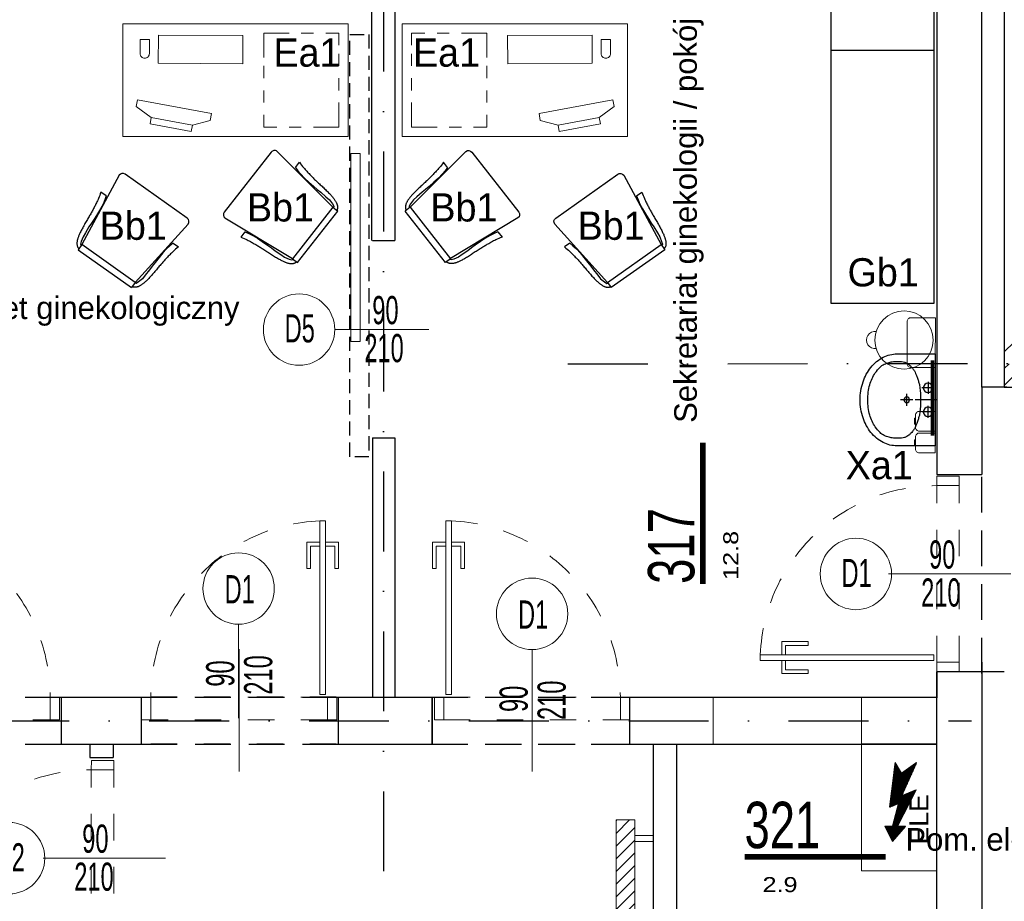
# Model space of a CAD drawing. Header units: millimetres. Extents: x 14495 to 271441, y -21035 to 2232.
# Tile 74 of 227: x 86056 to 86580, y -5874 to -5405. Entities that reach past the tile are written whole.
import ezdxf
from ezdxf.enums import TextEntityAlignment as Align

# ---------------------------------------------------------------- set-up
doc = ezdxf.new("R2010")
doc.units = ezdxf.units.MM
for name, pattern in [('DASHDOT', [1, 0.5, -0.25, 0, -0.25]), ('DASHED', [28.222222, 14.111111, -14.111111]), ('DASHED2', [9.525, 6.35, -3.175]), ('HIDDENX2', [0.75, 0.5, -0.25])]:
    doc.linetypes.add(name, pattern=pattern)
for name, color, linetype in [('-- TECH  SYMBOLE', 1, 'Continuous'), ('-TECH SANITARNA', 1, 'Continuous'), ('_1_cienkie', 251, 'Continuous'), ('_A_widok', 1, 'Continuous'), ('_urządzenia_sanit', 1, 'Continuous'), ('a-cienka', 8, 'Continuous'), ('A-POW-NR', 1, 'Continuous'), ('A_cieńsza', 8, 'Continuous'), ('A_grzejniki', 34, 'Continuous'), ('a_HATCH', 9, 'Continuous'), ('A_L przerywana', 251, 'HIDDENX2'), ('A_L_WIDOK', 1, 'Continuous'), ('A_OSIE', 252, 'DASHDOT'), ('A_PROJEKTOWANE', 3, 'Continuous'), ('A_SC_DZIAlOWE', 4, 'Continuous'), ('TECH Meble', 1, 'Continuous')]:
    doc.layers.add(name, color=color, linetype=linetype)
for name, color, linetype, lineweight in [('0-c.o.-grzejniki', 34, 'Continuous', 9), ('03', 2, 'Continuous', 13), ('A_L_CIENKA', 251, 'Continuous', 5), ('A_Stolarka_drzwi', 1, 'Continuous', 9), ('A_SYMBOL', 172, 'Continuous', 5), ('A_WYMIARY', 212, 'Continuous', 5), ('M_drzwi', 1, 'Continuous', 5), ('TECH Wyp-meble', 1, 'Continuous', 15)]:
    doc.layers.add(name, color=color, linetype=linetype, lineweight=lineweight)
doc.layers.add('A-POW', color=2, linetype='Continuous', plot=False)
doc.styles.add('arial-tab', font='arial.ttf')
doc.styles.add('ARIAL1_2', font='arial.ttf', dxfattribs={"width": 1.2})
doc.styles.add('arialce', font='ARIALN.TTF')
doc.styles.add('cent', font='swissel.ttf')
doc.styles.add('cg', font='GOTHIC.TTF')
doc.styles.add('ROMANS', font='romans', dxfattribs={"width": 0.6})
doc.styles.add('switz721ltexbt', font='swissel.ttf')

# ---------------------------------------------------------------- blocks, each defined once
blk = doc.blocks.new('DRZWI Z OSCIEZNICA NIEOKALAJACA 90')
at = {"linetype": 'DASHED'}
for p, q in [((-12, 5), (-12, 99)), ((0, 5), (0, 99))]:
    blk.add_line(p, q, dxfattribs=at)
at = {"ltscale": 0.05}
blk.add_line((-39.5, 52), (25.59, 52), dxfattribs=at)
for points in [[(-12, 99), (-12, 104), (0, 104), (0, 99)], [(93.91, 9.01), (1.43, 9.01), (1.43, 6.01), (93.91, 6.01)], [(-12, 0), (-12, 5), (0, 5), (0, 0)]]:
    blk.add_lwpolyline(points, close=True)
for points in [[(82.48, 9.01), (82.48, 16.01), (68.48, 16.01), (68.48, 14.01), (80.48, 14.01), (80.48, 9.01)], [(82.48, 6.01), (82.48, -0.99), (68.48, -0.99), (68.48, 1.01), (80.48, 1.01), (80.48, 6.01)]]:
    blk.add_lwpolyline(points)
at = {"linetype": 'DASHED'}
blk.add_arc((0, 5), 94, 2.4475, 90, dxfattribs=at)
blk = doc.blocks.new('PIORUN')
at = {"layer": 'A_SYMBOL'}
h = blk.add_hatch(dxfattribs=at)
h.set_pattern_fill('ANSI31', color=1, style=0)
h.set_pattern_definition([(45, (0, 0), (-0.08838834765, 0.08838834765), [])])
h.paths.add_polyline_path([(19948.28, 141196.19), (19940.28, 141178.37), (19947.95, 141181.54), (19938.01, 141162.23), (19942.28, 141162.23), (19935.45, 141154.23), (19931.29, 141162.23), (19935.4, 141162.23), (19938.62, 141174.41), (19933.9, 141172.48), (19936.81, 141196.19), (19940.14, 141190.37)])
at = {"layer": 'A_SYMBOL', "color": 1}
blk.add_lwpolyline([(19948.28, 141196.19), (19940.28, 141178.37), (19947.95, 141181.54), (19938.01, 141162.23), (19942.28, 141162.23), (19935.45, 141154.23), (19931.29, 141162.23), (19935.4, 141162.23), (19938.62, 141174.41), (19933.9, 141172.48), (19936.81, 141196.19), (19940.14, 141190.37), (19948.28, 141196.19)], close=True, dxfattribs=at)
blk = doc.blocks.new('SSCVCFDSS')
blk.add_line((0, 50.02), (0, 0))
blk.add_circle((0, -19), 19)
at = {"style": 'ROMANS', "text_generation_flag": 4, "width": 0.6}
blk.add_attdef('FD1-8', text='', height=13, rotation=270, dxfattribs=at).set_placement((6.15, 55.19), align=Align.RIGHT)
for tag, p in [('200', (8.16, 25.47)), ('90', (-8.71, 25.47))]:
    blk.add_attdef(tag, text='', height=13, rotation=270, dxfattribs=at).set_placement(p, align=Align.MIDDLE)
blk.add_attdef('AL6C', text='', height=13, dxfattribs=at).set_placement((-0.56, -18.64), align=Align.MIDDLE)
blk = doc.blocks.new('POW')
at = {"const_width": 5}
blk.add_lwpolyline([(125.32, 0), (0, 0)], dxfattribs=at)
at = {"style": 'switz721ltexbt'}
blk.add_attdef('001', (-1.78, 12.35), '', height=41.18, dxfattribs=at)
blk = doc.blocks.new('mjkk')
at = {"layer": '0-c.o.-grzejniki'}
h = blk.add_hatch(dxfattribs=at)
h.set_pattern_fill('ANSI31', color=256, scale=1.5, angle=-90.0161, style=0)
h.set_pattern_definition([(-135.016127, (-172292.014, 132455.0023), (-3.36664804, 3.36854379), [])])
h.paths.add_polyline_path([(-9.98, -80), (-0.01, -80), (0, 0), (-9.98, 0)])
blk.add_lwpolyline([(-9.98, -80), (-9.98, 0), (0, 0), (-0.01, -80)], close=True, dxfattribs=at)
at = {"layer": '0-c.o.-grzejniki', "ltscale": 2}
for points in [[(10.03, -11.37), (10.03, -8.26), (0.02, -8.26), (0.02, -11.37)], [(10.03, -68.63), (10.03, -71.74), (0.02, -71.74), (0.02, -68.63)], [(-1.75, -80), (-1.75, -90), (-8.23, -90), (-8.23, -80)]]:
    blk.add_lwpolyline(points, close=True, dxfattribs=at)
blk = doc.blocks.new('umywalka')
at = {"layer": '_urządzenia_sanit', "color": 2, "linetype": 'Continuous'}
for p, q in [((331482.45, 871398.51), (331462.04, 871398.51)), ((331462.04, 871398.51), (331462.04, 871349.58)), ((331465.93, 871383.65), (331465.93, 871377.19)), ((331462.7, 871380.42), (331469.16, 871380.42)), ((331477.27, 871370.82), (331477.27, 871377.27)), ((331460.8, 871374.04), (331472.71, 871374.04)), ((331465.93, 871364.44), (331465.93, 871370.9)), ((331474.04, 871374.04), (331480.5, 871374.04)), ((331462.7, 871367.67), (331469.16, 871367.67)), ((331462.04, 871349.58), (331482.45, 871349.58))]:
    blk.add_line(p, q, dxfattribs=at)
for centre, radius in [((331465.93, 871380.42), 2.5), ((331477.27, 871374.04), 1.5), ((331465.93, 871367.67), 2.5)]:
    blk.add_circle(centre, radius, dxfattribs=at)
for centre, radius, start, end in [((331482.45, 871382.64), 15.87, 62.6911, 90), ((331480.31, 871378.49), 20.54, 38.7372, 62.6911), ((331483.43, 871383.56), 11.77, 135.4467, 141.6243), ((331486.24, 871380.79), 15.71, 130.0998, 135.4467), ((331483.15, 871384.46), 10.92, 123.1945, 130.0998), ((331479.37, 871390.23), 4.02, 111.7985, 123.1945), ((331479.17, 871390.73), 3.48, 101.2008, 111.7985), ((331482.2, 871375.47), 19.04, 96.6753, 101.2008), ((331481.63, 871380.31), 14.16, 90.0044, 96.6753), ((331481.63, 871356.57), 37.9, 85.928, 90.0044), ((331483.49, 871382.66), 11.75, 74.208, 85.928), ((331482.48, 871379.1), 15.45, 63.9928, 74.208), ((331485.42, 871385.12), 8.75, 46.1924, 63.9928), ((331478.68, 871378.1), 18.48, 33.9688, 46.1924), ((331513.86, 871371.05), 44.74, 159.7511, 162.3793), ((331501.13, 871375.75), 31.17, 156.6022, 159.7511), ((331481.83, 871384.1), 10.15, 148.384, 156.6022), ((331485.96, 871381.56), 14.99, 141.6243, 148.384), ((331476.09, 871376.35), 21.61, 24.7806, 33.9688), ((331476.95, 871375.8), 24.84, 18.3811, 38.7372), ((331844.52, 871337.47), 376.71, 173.2621, 173.7185), ((331473.33, 871381.32), 2.94, 168.0964, 173.2621), ((331480.91, 871379.72), 10.69, 163.9666, 168.0964), ((331540.18, 871362.69), 72.36, 162.3793, 163.9666), ((331475.72, 871376.18), 22.01, 15.6775, 24.7806), ((331468.42, 871374.13), 29.6, 7.7962, 15.6775), ((331471.67, 871374.04), 30.41, 0, 18.3811), ((331531.1, 871374.44), 61.22, 177.7403, 180.3698), ((331496.08, 871375.82), 26.18, 173.7185, 177.7403), ((331467.78, 871374.04), 30.24, 0, 7.7962), ((331531.1, 871373.65), 61.22, 179.6302, 182.2597), ((331496.08, 871372.27), 26.18, 182.2597, 186.2815), ((331467.78, 871374.04), 30.24, 352.2038, 0), ((331471.67, 871374.04), 30.41, 341.6189, 0), ((331844.52, 871410.62), 376.71, 186.2815, 186.7379), ((331473.33, 871366.77), 2.94, 186.7379, 191.9036), ((331480.91, 871368.37), 10.69, 191.9036, 196.0334), ((331540.18, 871385.4), 72.36, 196.0334, 197.6207), ((331475.72, 871371.91), 22.01, 335.2194, 344.3225), ((331468.42, 871373.96), 29.6, 344.3225, 352.2038), ((331513.86, 871377.04), 44.74, 197.6207, 200.2489), ((331501.13, 871372.34), 31.17, 200.2489, 203.3978), ((331476.09, 871371.74), 21.61, 326.0312, 335.2194), ((331476.95, 871372.29), 24.84, 321.2628, 341.6189), ((331481.83, 871363.99), 10.15, 203.3978, 211.616), ((331485.96, 871366.53), 14.99, 211.616, 218.3757), ((331483.43, 871364.53), 11.77, 218.3757, 224.5533), ((331486.24, 871367.3), 15.71, 224.5533, 229.9002), ((331483.15, 871363.63), 10.92, 229.9002, 236.8055), ((331482.48, 871368.99), 15.45, 285.792, 296.0072), ((331485.42, 871362.97), 8.75, 296.0072, 313.8076), ((331480.31, 871369.6), 20.54, 297.3089, 321.2628), ((331478.68, 871369.99), 18.48, 313.8076, 326.0312), ((331479.37, 871357.86), 4.02, 236.8055, 248.2015), ((331479.17, 871357.36), 3.48, 248.2015, 258.7992), ((331482.2, 871372.62), 19.04, 258.7992, 263.3247), ((331481.63, 871367.78), 14.16, 263.3247, 269.9956), ((331481.63, 871391.52), 37.9, 269.9956, 274.072), ((331482.45, 871365.45), 15.87, 270, 297.3089), ((331483.49, 871365.43), 11.75, 274.072, 285.792)]:
    blk.add_arc(centre, radius, start, end, dxfattribs=at)
blk = doc.blocks.new('BIUR_LEK_75-120_monit')
at = {"color": 252, "lineweight": 18}
for p, q in [((72.81, 12.19), (112.13, 19.54)), ((112.82, 15.88), (104.9, 10.13)), ((112.13, 19.54), (112.82, 15.88)), ((73.5, 8.53), (72.81, 12.19)), ((82.95, 6.03), (73.5, 8.53)), ((104.9, 10.13), (82.95, 6.03)), ((82.95, 6.03), (104.9, 10.13)), ((83.59, 2.65), (82.95, 6.03)), ((105.53, 6.76), (83.59, 2.65)), ((104.9, 10.13), (105.53, 6.76))]:
    blk.add_line(p, q, dxfattribs=at)
at = {"color": 2, "linetype": 'Continuous'}
blk.add_lwpolyline([(0, 0), (120, 0), (120, 60), (0, 60)], close=True, dxfattribs=at)
at = {"color": 1, "linetype": 'Continuous', "lineweight": 13, "ltscale": 5}
for points in [[(12, 55), (5, 55), (5, 48.5)], [(25, 55), (18.5, 55)], [(45, 42), (45, 55), (31.5, 55)], [(45, 44), (45, 50.5)], [(5, 44), (5, 37.5)], [(45, 31), (45, 37.5)], [(5, 31), (5, 24.5)], [(45, 18), (45, 24.5)], [(5, 18), (5, 5), (18.5, 5)], [(38, 5), (45, 5), (45, 11.5)], [(25, 5), (31.5, 5)]]:
    blk.add_lwpolyline(points, dxfattribs=at)
at = {"color": 252, "lineweight": 18}
blk.add_lwpolyline([(56.1, 53.72), (101.1, 53.93), (101.17, 38.93), (56.17, 38.72)], close=True, dxfattribs=at)
blk.add_lwpolyline([(110.83, 51.65), (105.83, 51.63), (105.86, 44.13, 0.414214), (108.37, 41.64), (108.37, 41.64, 0.414214), (110.86, 44.16)], format="xyb", close=True, dxfattribs=at)
blk = doc.blocks.new('krzesło')
at = {"color": 2, "ltscale": 0.1}
for p, q in [((3392.04, -4348.28), (3397.14, -4389.9)), ((3434.79, -4346.03), (3394.29, -4346.03)), ((3431.95, -4389.9), (3437.04, -4348.28)), ((3392.77, -4361.22), (3389.26, -4361.22)), ((3436.3, -4361.22), (3439.81, -4361.22)), ((3431.94, -4389.9), (3397.13, -4389.9)), ((3397.13, -4389.9), (3397.13, -4393.28)), ((3431.94, -4389.9), (3431.94, -4393.28)), ((3397.13, -4393.28), (3431.94, -4393.28))]:
    blk.add_line(p, q, dxfattribs=at)
for points in [[(3389.26, -4361.22), (3389.54, -4362.19), (3389.78, -4363.08), (3389.98, -4363.91), (3390.15, -4364.67), (3390.28, -4365.37), (3390.4, -4366.04), (3390.5, -4366.66), (3390.6, -4367.26), (3390.69, -4367.84), (3390.78, -4368.4), (3390.86, -4368.95), (3390.95, -4369.49), (3391.03, -4370.02), (3391.1, -4370.55), (3391.18, -4371.08), (3391.25, -4371.61), (3391.31, -4372.14), (3391.37, -4372.68), (3391.43, -4373.22), (3391.49, -4373.78), (3391.54, -4374.34), (3391.59, -4374.91), (3391.64, -4375.49), (3391.69, -4376.09), (3391.74, -4376.69), (3391.79, -4377.31), (3391.85, -4377.94), (3391.9, -4378.57), (3391.96, -4379.2), (3392.01, -4379.83), (3392.07, -4380.46), (3392.14, -4381.08), (3392.21, -4381.69), (3392.28, -4382.3), (3392.36, -4382.89), (3392.44, -4383.46), (3392.52, -4384.01), (3392.6, -4384.54), (3392.68, -4385.05), (3392.77, -4385.53), (3392.85, -4385.99), (3392.93, -4386.42), (3393.02, -4386.82), (3393.11, -4387.2), (3393.2, -4387.56), (3393.29, -4387.91), (3393.38, -4388.24), (3393.48, -4388.55), (3393.58, -4388.85), (3393.69, -4389.15), (3393.8, -4389.43), (3393.92, -4389.7), (3394.04, -4389.96), (3394.17, -4390.21), (3394.3, -4390.44), (3394.44, -4390.67), (3394.59, -4390.89), (3394.74, -4391.09), (3394.89, -4391.28), (3395.05, -4391.46), (3395.21, -4391.63), (3395.37, -4391.78), (3395.53, -4391.92), (3395.69, -4392.04), (3395.85, -4392.15), (3396.01, -4392.24), (3396.17, -4392.33), (3396.34, -4392.41), (3396.52, -4392.48), (3396.71, -4392.56), (3396.91, -4392.63), (3397.13, -4392.72)], [(3392.77, -4361.22), (3393.3, -4363.36), (3393.84, -4365.76), (3394.24, -4368.59), (3394.38, -4371.7), (3394.64, -4375.1), (3394.78, -4377.64), (3394.78, -4380.04), (3395.05, -4383.72), (3395.18, -4386.12), (3395.85, -4388.67), (3396.39, -4390.08), (3397.13, -4390.47)], [(3436.3, -4361.22), (3435.77, -4363.36), (3435.23, -4365.76), (3434.83, -4368.59), (3434.69, -4371.7), (3434.43, -4375.1), (3434.29, -4377.64), (3434.29, -4380.04), (3434.02, -4383.72), (3433.89, -4386.12), (3433.22, -4388.67), (3432.68, -4390.08), (3431.94, -4390.47)], [(3439.81, -4361.22), (3439.53, -4362.19), (3439.29, -4363.08), (3439.09, -4363.91), (3438.92, -4364.67), (3438.79, -4365.37), (3438.67, -4366.04), (3438.57, -4366.66), (3438.47, -4367.26), (3438.38, -4367.84), (3438.29, -4368.4), (3438.21, -4368.95), (3438.12, -4369.49), (3438.04, -4370.02), (3437.97, -4370.55), (3437.89, -4371.08), (3437.82, -4371.61), (3437.76, -4372.14), (3437.7, -4372.68), (3437.64, -4373.22), (3437.58, -4373.78), (3437.53, -4374.34), (3437.48, -4374.91), (3437.43, -4375.49), (3437.38, -4376.09), (3437.33, -4376.69), (3437.27, -4377.31), (3437.22, -4377.94), (3437.17, -4378.57), (3437.11, -4379.2), (3437.06, -4379.83), (3436.99, -4380.46), (3436.93, -4381.08), (3436.86, -4381.69), (3436.79, -4382.3), (3436.71, -4382.89), (3436.63, -4383.46), (3436.55, -4384.01), (3436.47, -4384.54), (3436.39, -4385.05), (3436.3, -4385.53), (3436.22, -4385.99), (3436.14, -4386.42), (3436.05, -4386.82), (3435.96, -4387.2), (3435.87, -4387.56), (3435.78, -4387.91), (3435.69, -4388.24), (3435.59, -4388.55), (3435.49, -4388.85), (3435.38, -4389.15), (3435.27, -4389.43), (3435.15, -4389.7), (3435.03, -4389.96), (3434.9, -4390.21), (3434.77, -4390.44), (3434.63, -4390.67), (3434.48, -4390.89), (3434.33, -4391.09), (3434.18, -4391.28), (3434.02, -4391.46), (3433.86, -4391.63), (3433.7, -4391.78), (3433.54, -4391.92), (3433.38, -4392.04), (3433.22, -4392.15), (3433.06, -4392.24), (3432.9, -4392.33), (3432.73, -4392.41), (3432.55, -4392.48), (3432.36, -4392.56), (3432.16, -4392.63), (3431.94, -4392.72)]]:
    blk.add_lwpolyline(points, dxfattribs=at)
for centre, start, end in [((3394.29, -4348.28), 90, 180), ((3434.79, -4348.28), 0, 90)]:
    blk.add_arc(centre, 2.25, start, end, dxfattribs=at)
blk = doc.blocks.new('krzesełko')
at = {"layer": 'TECH Meble'}
blk.add_blockref('krzesło', (-3414.54, 4393.28), dxfattribs=at)

msp = doc.modelspace()

# ---------------------------------------------------------------- hatches: boundary and pattern name
at = {"layer": 'a_HATCH', "linetype": 'Continuous', "lineweight": 13}
h = msp.add_hatch(dxfattribs=at)
h.set_pattern_fill('ANSI33', color=256, scale=2, style=0)
h.set_pattern_definition([(45, (-1764.909, -1664.088), (-8.9802561, 8.9802561), []), (45, (-1755.928, -1664.088), (-8.9802561, 8.9802561), [6.35, -3.175])])
h.paths.add_polyline_path([(86699.79, -5588.36), (86580.29, -5588.37), (86580.29, -5600.87), (86581.72, -5600.87), (86601.65, -5600.87), (86675.27, -5600.87), (86676.61, -5600.87), (86676.65, -5600.87), (86699.79, -5600.87)])
h.paths.add_polyline_path([(86699.79, -5576.87), (86676.65, -5576.87), (86596.29, -5576.87), (86580.29, -5576.87), (86580.29, -5588.37), (86699.79, -5588.36)])
h.paths.add_polyline_path([(86699.79, -5600.87), (86721.58, -5600.87), (86721.58, -5595.87), (86721.58, -5588.36), (86699.79, -5588.36)])
h.paths.add_polyline_path([(86699.79, -5588.36), (86721.58, -5588.36), (86721.58, -5576.87), (86699.79, -5576.87)])
h.paths.add_polyline_path([(86599.44, -5649.24), (86599.44, -5598.91), (86626.67, -5598.91), (86626.67, -5649.24)], flags=9)

# ---------------------------------------------------------------- linework, layer by layer
at = {"layer": '-TECH SANITARNA', "color": 1, "const_width": 2}
msp.add_lwpolyline([(86542.06, -5586.64), (86542.08, -5626.64)], dxfattribs=at)
at = {"layer": '03', "color": 1}
for points in [[(86528.56, -5588.42), (86528.57, -5565.92, -0.414214), (86530.58, -5563.92), (86543.58, -5563.93), (86543.56, -5590.43), (86530.56, -5590.42, -0.414214)], [(86533.04, -5622.23), (86533.05, -5615.73, -0.414214), (86535.05, -5613.74), (86543.55, -5613.74), (86543.54, -5624.24), (86535.04, -5624.24, -0.414214)], [(86533.04, -5633.78), (86533.05, -5627.28, -0.414214), (86535.05, -5625.28), (86543.55, -5625.29), (86543.54, -5635.79), (86535.04, -5635.78, -0.414214)]]:
    msp.add_lwpolyline(points, format="xyb", close=True, dxfattribs=at)
for points in [[(86533.04, -5620.53), (86533.04, -5617.43), (86532.49, -5617.43), (86532.49, -5620.53)], [(86533.04, -5632.08), (86533.04, -5628.98), (86532.49, -5628.98), (86532.49, -5632.08)]]:
    msp.add_lwpolyline(points, close=True, dxfattribs=at)
msp.add_circle((86526.93, -5575.82), 15.5, dxfattribs=at)
msp.add_arc((86511.43, -5575.81), 4.56, 81.5124, 278.4188, dxfattribs=at)
at = {"layer": '_1_cienkie', "linetype": 'DASHED2', "ltscale": 3}
for p, q in [((86568.29, -5753.27), (86568.29, -5647.27)), ((85973.36, -5765.87), (86078.36, -5765.87)), ((86120.88, -5765.87), (86225.88, -5765.87)), ((86275.61, -5765.87), (86380.61, -5765.87)), ((85973.36, -5790.87), (86079.36, -5790.87)), ((86120.88, -5790.87), (86226.88, -5790.87)), ((86275.61, -5790.87), (86381.61, -5790.87))]:
    msp.add_line(p, q, dxfattribs=at)
at = {"layer": '_1_cienkie'}
for p, q in [((86120.88, -5790.87), (86120.88, -5765.87)), ((86275.61, -5790.87), (86275.61, -5765.87))]:
    msp.add_line(p, q, dxfattribs=at)
at = {"layer": '_1_cienkie', "linetype": 'DASHED'}
for p, q in [((86224.65, -5765.87), (86120.88, -5765.87)), ((86224.65, -5765.87), (86120.88, -5765.87)), ((86275.61, -5765.87), (86379.39, -5765.87)), ((86275.61, -5765.87), (86379.39, -5765.87)), ((86224.65, -5790.87), (86120.88, -5790.87)), ((86224.65, -5790.87), (86120.88, -5790.87)), ((86275.61, -5790.87), (86379.39, -5790.87)), ((86275.61, -5790.87), (86379.39, -5790.87))]:
    msp.add_line(p, q, dxfattribs=at)
at = {"layer": '_A_widok', "lineweight": 0}
msp.add_lwpolyline([(86504.29, -5790.73), (86504.29, -5858.18), (86544.28, -5858.18), (86544.29, -5790.73), (86504.29, -5790.73)], dxfattribs=at)
at = {"layer": 'a-cienka'}
msp.add_line((86568.29, -5600.87), (86568.29, -5286.37), dxfattribs=at)
at = {"layer": 'A_cieńsza', "linetype": 'Continuous', "lineweight": 13}
for p, q in [((86425.29, -5790.87), (86425.29, -5765.87)), ((86504.29, -5790.87), (86504.29, -5765.87))]:
    msp.add_line(p, q, dxfattribs=at)
at = {"layer": 'A_L przerywana', "ltscale": 15}
msp.add_lwpolyline([(86241.98, -5637.87), (86231.86, -5637.87), (86231.93, -5413.25), (86241.98, -5413.25), (86241.98, -5637.87)], dxfattribs=at)
at = {"layer": 'A_OSIE', "ltscale": 85}
for p, q in [((86249.79, -4964.93), (86249.79, -7648.79)), ((86347.92, -5588.38), (88144.89, -5588.22)), ((82295.57, -5778.37), (86562.74, -5778.37))]:
    msp.add_line(p, q, dxfattribs=at)
at = {"layer": 'A_PROJEKTOWANE'}
for p, q in [((86580.29, -5274.37), (86580.29, -5600.87)), ((86544.29, -5310.37), (86544.29, -5647.27)), ((86568.29, -5600.87), (86568.29, -5647.27)), ((86581.72, -5600.87), (86568.29, -5600.87)), ((86580.29, -5600.87), (86676.65, -5600.87)), ((86580.29, -5600.87), (86601.65, -5600.87)), ((86544.29, -5647.27), (86568.29, -5647.27)), ((86568.29, -5747.27), (86568.29, -6030.37)), ((86580.29, -5752.27), (86544.29, -5752.27)), ((86544.29, -6030.37), (86544.29, -5752.27)), ((86544.29, -5752.27), (86544.29, -5766.21)), ((86078.36, -5790.87), (86078.36, -5765.87)), ((86078.36, -5790.87), (86078.36, -5765.87)), ((86078.36, -5765.87), (86120.88, -5765.87)), ((86120.88, -5790.87), (86120.88, -5765.87)), ((86225.88, -5765.87), (86276.06, -5765.87)), ((86225.88, -5790.87), (86225.88, -5765.87)), ((86275.88, -5790.87), (86275.88, -5765.87)), ((86379.39, -5765.87), (86544.29, -5765.87)), ((86380.88, -5790.87), (86380.88, -5765.87)), ((86078.36, -5790.87), (86120.88, -5790.87)), ((86225.88, -5790.87), (86276.06, -5790.87)), ((86379.39, -5790.87), (86544.29, -5790.87))]:
    msp.add_line(p, q, dxfattribs=at)
at = {"layer": 'A_SC_DZIAlOWE'}
for p, q in [((86243.37, -5320.37), (86243.37, -5522.87)), ((86255.87, -5320.37), (86255.87, -5522.87)), ((86243.87, -5522.87), (86255.87, -5522.87)), ((86243.87, -5522.87), (86255.87, -5522.87)), ((86243.87, -5627.87), (86255.87, -5627.87)), ((86243.87, -5627.87), (86243.87, -5765.87)), ((86243.87, -5627.87), (86243.87, -5765.87)), ((86255.87, -5627.87), (86255.87, -5765.87)), ((86255.87, -5627.87), (86255.87, -5765.87)), ((86550.29, -5647.27), (86562.29, -5647.27)), ((86093.38, -5790.87), (86093.38, -5797.87)), ((86105.88, -5790.87), (86105.88, -5797.87)), ((86393.29, -5790.87), (86393.29, -6017.87)), ((86405.79, -5790.87), (86405.79, -6017.87)), ((86093.38, -5797.87), (86105.88, -5797.87))]:
    msp.add_line(p, q, dxfattribs=at)
at = {"layer": 'A_Stolarka_drzwi'}
msp.add_lwpolyline([(86232.38, -5476.56), (86232.38, -5576.56), (86237.38, -5576.56), (86237.38, -5476.56), (86232.38, -5476.56)], dxfattribs=at)
at = {"layer": 'TECH Wyp-meble', "color": 1, "lineweight": -3}
msp.add_line((86542.96, -5421.8), (86487.96, -5421.8), dxfattribs=at)
at = {"layer": 'TECH Wyp-meble', "color": 2, "lineweight": -3}
msp.add_lwpolyline([(86487.96, -5371.2), (86487.96, -5556.2), (86542.96, -5556.2), (86542.96, -5371.2)], close=True, dxfattribs=at)

# ---------------------------------------------------------------- block references
at = {"layer": '_urządzenia_sanit', "xscale": -1}
msp.add_blockref('umywalka', (418005.6, -876981.68), dxfattribs=at)
at = {"layer": 'A-POW-NR'}
ref = msp.add_blockref('POW', (86419.8, -5705.56), dxfattribs=dict(at, xscale=0.6, yscale=0.6, zscale=0.6, rotation=90))
ref.add_attrib('88,88', '12.8', dxfattribs={"layer": 'A-POW', "height": 8, "rotation": 90, "style": 'ARIAL1_2', "width": 1.2}).set_placement((86438.65, -5677.34), align=Align.RIGHT)
ref.add_attrib('POKOJ', 'Sekretariat ginekologii / pokój położnej', (86416.59, -5619.88), dxfattribs={"layer": 'A-POW', "height": 12, "rotation": 90, "style": 'arialce', "width": 1.2})
ref.add_attrib('001', '317', (86415.28, -5705.56), dxfattribs={"layer": '0', "height": 24.71, "rotation": 90, "style": 'switz721ltexbt', "width": 0.7})
ref = msp.add_blockref('POW', (85912.27, -5567.85), dxfattribs=dict(at, xscale=0.6, yscale=0.6, zscale=0.6))
ref.add_attrib('88,88', '19.9', dxfattribs={"layer": 'A-POW', "height": 8, "style": 'ARIAL1_2', "width": 1.2}).set_placement((85940.49, -5586.71), align=Align.RIGHT)
ref.add_attrib('POKOJ', ' Gabinet ginekologiczny', (85997.95, -5564.64), dxfattribs={"layer": 'A-POW', "height": 12, "style": 'arialce', "width": 1.2})
ref.add_attrib('001', '318', (85912.27, -5563.34), dxfattribs={"layer": '0', "height": 24.71, "style": 'switz721ltexbt', "width": 0.7})
ref = msp.add_blockref('POW', (86441.99, -5850.69), dxfattribs=dict(at, xscale=0.6, yscale=0.6, zscale=0.6))
ref.add_attrib('88,88', '2.9', dxfattribs={"layer": 'A-POW', "height": 8, "style": 'ARIAL1_2', "width": 1.2}).set_placement((86470.21, -5869.54), align=Align.RIGHT)
ref.add_attrib('POKOJ', 'Pom. ele', (86527.66, -5847.48), dxfattribs={"layer": 'A-POW', "height": 12, "style": 'arialce', "width": 1.2})
ref.add_attrib('001', '321', (86441.99, -5846.17), dxfattribs={"layer": '0', "height": 24.71, "style": 'switz721ltexbt', "width": 0.7})
at = {"layer": 'A_grzejniki', "linetype": 'Continuous', "lineweight": 13}
msp.add_blockref('mjkk', (86383.55, -5831.17), dxfattribs=at)
at = {"layer": 'A_L_CIENKA', "linetype": 'Continuous', "lineweight": 13}
for p, rotation in [((86214.67, -5520.89), 51.92822891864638), ((86101.46, -5537.85), 324.723184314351)]:
    msp.add_blockref('krzesełko', p, dxfattribs=dict(at, rotation=rotation))
at = {"layer": 'A_L_CIENKA', "linetype": 'Continuous', "lineweight": 13, "xscale": -1}
for p, rotation in [((86272.06, -5520.89), 308.0717710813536), ((86385.27, -5537.85), 35.27681568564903)]:
    msp.add_blockref('krzesełko', p, dxfattribs=dict(at, rotation=rotation))
at = {"layer": 'A_Stolarka_drzwi'}
ref = msp.add_blockref('SSCVCFDSS', (86223.83, -5570.24), dxfattribs=dict(at, rotation=269.9999999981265))
ref.add_attrib('90', '90', dxfattribs={"layer": '0', "height": 15, "style": 'cent', "width": 0.6}).set_placement((86250.8, -5559.86), align=Align.MIDDLE)
ref.add_attrib('200', '210', dxfattribs={"layer": '0', "height": 15, "style": 'cent', "width": 0.6}).set_placement((86250.05, -5580.08), align=Align.MIDDLE)
ref.add_attrib('AL6C', 'D5', dxfattribs={"layer": '0', "height": 15, "style": 'cent', "width": 0.6}).set_placement((86205.18, -5569.68), align=Align.MIDDLE)
at = {"layer": 'A_Stolarka_drzwi', "xscale": -1}
msp.add_blockref('DRZWI Z OSCIEZNICA NIEOKALAJACA 90', (86544.29, -5752.27), dxfattribs=at)
for p, rotation in [((85973.36, -5765.87), 270.0000000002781), ((86276.88, -5765.87), 270.0000000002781), ((86094.21, -5903.47), 359.9921397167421)]:
    msp.add_blockref('DRZWI Z OSCIEZNICA NIEOKALAJACA 90', p, dxfattribs=dict(at, rotation=rotation))
at = {"layer": 'A_Stolarka_drzwi', "rotation": 90.00000000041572}
msp.add_blockref('DRZWI Z OSCIEZNICA NIEOKALAJACA 90', (86224.88, -5765.87), dxfattribs=at)
at = {"layer": 'A_WYMIARY'}
for p in [(66585.35, -146996.69), (66585.35, -146996.69), (66585.35, -146996.84)]:
    msp.add_blockref('PIORUN', p, dxfattribs=at)
at = {"layer": 'M_drzwi'}
ref = msp.add_blockref('SSCVCFDSS', (86520.29, -5700.27), dxfattribs=dict(at, rotation=270))
ref.add_attrib('90', '90', dxfattribs={"layer": '0', "height": 15, "style": 'cent', "width": 0.6}).set_placement((86547.27, -5689.89), align=Align.MIDDLE)
ref.add_attrib('200', '210', dxfattribs={"layer": '0', "height": 15, "style": 'cent', "width": 0.6}).set_placement((86546.52, -5710.11), align=Align.MIDDLE)
ref.add_attrib('AL6C', 'D1', dxfattribs={"layer": '0', "height": 15, "style": 'arial-tab', "width": 0.6}).set_placement((86501.65, -5699.72), align=Align.MIDDLE)
ref = msp.add_blockref('SSCVCFDSS', (86172.65, -5727.03), dxfattribs=dict(at, rotation=180.0000000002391))
ref.add_attrib('90', '210', dxfattribs={"layer": '0', "height": 15, "rotation": 270, "style": 'cent', "text_generation_flag": 6, "width": 0.6}).set_placement((86183.03, -5754), align=Align.MIDDLE)
ref.add_attrib('200', '90', dxfattribs={"layer": '0', "height": 15, "rotation": 270, "style": 'cent', "text_generation_flag": 6, "width": 0.6}).set_placement((86162.82, -5753.25), align=Align.MIDDLE)
ref.add_attrib('AL6C', 'D1', dxfattribs={"layer": '0', "height": 15, "style": 'arial-tab', "width": 0.6}).set_placement((86173.21, -5708.38), align=Align.MIDDLE)
ref = msp.add_blockref('SSCVCFDSS', (86328.88, -5740.48), dxfattribs=dict(at, rotation=180.0000000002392))
ref.add_attrib('90', '210', dxfattribs={"layer": '0', "height": 15, "rotation": 270, "style": 'cent', "text_generation_flag": 6, "width": 0.6}).set_placement((86339.26, -5767.46), align=Align.MIDDLE)
ref.add_attrib('200', '90', dxfattribs={"layer": '0', "height": 15, "rotation": 270, "style": 'cent', "text_generation_flag": 6, "width": 0.6}).set_placement((86319.04, -5766.71), align=Align.MIDDLE)
ref.add_attrib('AL6C', 'D1', dxfattribs={"layer": '0', "height": 15, "style": 'arial-tab', "width": 0.6}).set_placement((86329.44, -5721.84), align=Align.MIDDLE)
ref = msp.add_blockref('SSCVCFDSS', (86069.41, -5851.48), dxfattribs=dict(at, rotation=270))
ref.add_attrib('90', '90', dxfattribs={"layer": '0', "height": 15, "style": 'cent', "width": 0.6}).set_placement((86096.38, -5841.09), align=Align.MIDDLE)
ref.add_attrib('200', '210', dxfattribs={"layer": '0', "height": 15, "style": 'cent', "width": 0.6}).set_placement((86095.63, -5861.31), align=Align.MIDDLE)
ref.add_attrib('AL6C', 'D2', dxfattribs={"layer": '0', "height": 15, "style": 'arial-tab', "width": 0.6}).set_placement((86050.76, -5850.92), align=Align.MIDDLE)
at = {"layer": 'TECH Wyp-meble', "color": 1, "lineweight": -3, "xscale": -1, "rotation": 1.162785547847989e-06}
msp.add_blockref('BIUR_LEK_75-120_monit', (86231, -5467.49), dxfattribs=at)
at = {"layer": 'TECH Wyp-meble', "color": 1, "lineweight": -3, "rotation": 359.9999988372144}
msp.add_blockref('BIUR_LEK_75-120_monit', (86259.76, -5467.49), dxfattribs=at)

# ---------------------------------------------------------------- texts
at = {"layer": '-- TECH  SYMBOLE', "color": 1, "style": 'cg'}
for s, p in [('Ea1', (86191.17, -5430.35)), ('Ea1', (86265.48, -5430.35)), ('Bb1', (86177.08, -5512.72)), ('Bb1', (86177.08, -5512.72)), ('Bb1', (86274.74, -5512.72)), ('Bb1', (86274.74, -5512.72)), ('Bb1', (86098.7, -5522.47)), ('Bb1', (86098.7, -5522.47)), ('Bb1', (86353.11, -5522.47)), ('Bb1', (86353.11, -5522.47)), ('Gb1', (86496.84, -5547.26))]:
    msp.add_text(s, height=15, dxfattribs=at).set_placement(p)
msp.add_text('Xa1', height=15, rotation=0.0344, dxfattribs=at).set_placement((86495.86, -5649.88))
at = {"layer": 'A_L_WIDOK', "style": 'arial-tab'}
msp.add_text('ELE', height=10.157, rotation=90, dxfattribs=at).set_placement((86539.93, -5844.2))

doc.saveas('drawing.dxf')
